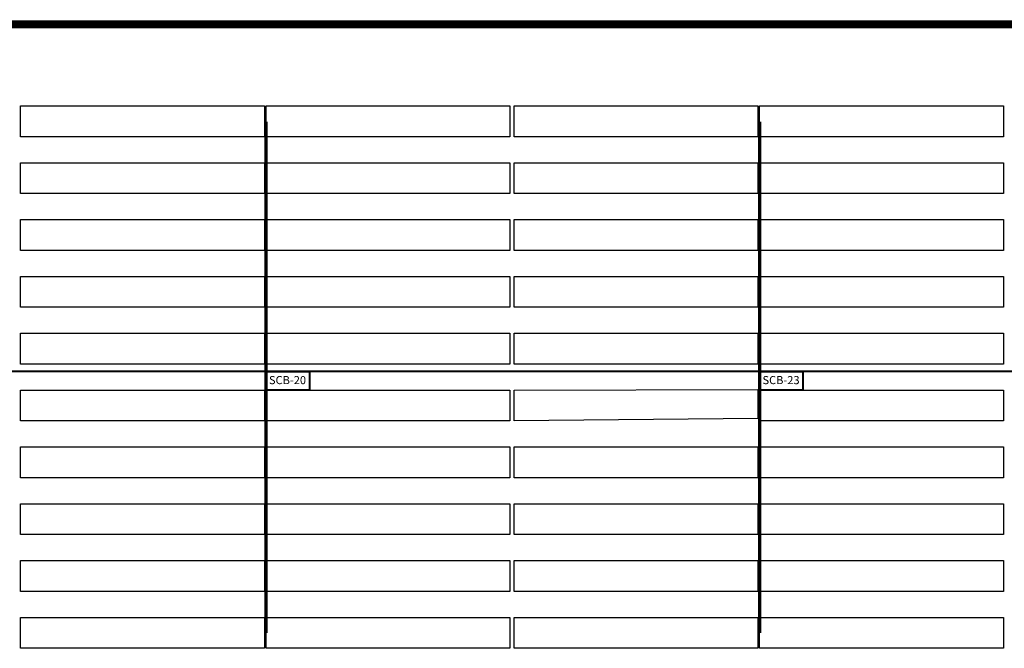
# Model space of a CAD drawing. Header units: inches. Extents: x 727810 to 1461440, y 2714588 to 5435005.
# Tile 79 of 233: x 729052 to 729173, y 2715719 to 2715797. Entities that reach past the tile are written whole.
import ezdxf

# ---------------------------------------------------------------- set-up
doc = ezdxf.new("R2010")
doc.units = ezdxf.units.IN
doc.header["$MEASUREMENT"] = 0
for name, color, linetype in [('DETAILS', 7, 'Continuous'), ('POLYLINE', 3, 'Continuous'), ('Saatvik', 5, 'Continuous'), ('SCB', 7, 'Continuous'), ('tranch', 7, 'Continuous')]:
    doc.layers.add(name, color=color, linetype=linetype)
doc.styles.get("Standard").update_dxf_attribs({"font": 'arial.ttf'})

# ---------------------------------------------------------------- blocks, each defined once
blk = doc.blocks.new('245')
at = {"layer": 'SCB', "lineweight": 40}
for points in [[(727940.22, 2716280.28), (727945.56, 2716280.28), (727945.56, 2716277.98)], [(727945.56, 2716277.98), (727940.22, 2716277.98), (727940.22, 2716280.28)]]:
    blk.add_lwpolyline(points, dxfattribs=at)

msp = doc.modelspace()

# ---------------------------------------------------------------- linework, layer by layer
at = {"layer": 'DETAILS', "color": 6, "lineweight": 40}
msp.add_line((729327.20015, 2715753.52281), (729021.4461, 2715753.52281), dxfattribs=at)
msp.add_line((729327.20015, 2715753.52281), (729021.4461, 2715753.52281), dxfattribs=at)
at = {"layer": 'POLYLINE', "color": 0, "lineweight": 40, "const_width": 1}
for points in [[(729172.28328, 2715796.27486), (728676.74614, 2715796.29279)], [(729172.28328, 2715796.27486), (728676.74614, 2715796.29279)], [(729294.40651, 2715796.33818), (729172.28328, 2715796.27486)]]:
    msp.add_lwpolyline(points, dxfattribs=at)
at = {"layer": 'Saatvik', "color": 5}
for points in [[(729051.77018, 2715786.2212), (729081.81018, 2715786.2212), (729081.81018, 2715782.4212), (729051.77018, 2715782.4212), (729051.77018, 2715786.2212)], [(729082.01018, 2715786.2212), (729112.05018, 2715786.2212), (729112.05018, 2715782.4212), (729082.01018, 2715782.4212), (729082.01018, 2715786.2212)], [(729112.55018, 2715786.2212), (729142.59018, 2715786.2212), (729142.59018, 2715782.4212), (729112.55018, 2715782.4212), (729112.55018, 2715786.2212)], [(729142.79018, 2715786.2212), (729172.83018, 2715786.2212), (729172.83018, 2715782.4212), (729142.79018, 2715782.4212), (729142.79018, 2715786.2212)], [(729051.77018, 2715779.2212), (729081.81018, 2715779.2212), (729081.81018, 2715775.4212), (729051.77018, 2715775.4212), (729051.77018, 2715779.2212)], [(729082.01018, 2715779.2212), (729112.05018, 2715779.2212), (729112.05018, 2715775.4212), (729082.01018, 2715775.4212), (729082.01018, 2715779.2212)], [(729112.55018, 2715779.2212), (729142.59018, 2715779.2212), (729142.59018, 2715775.4212), (729112.55018, 2715775.4212), (729112.55018, 2715779.2212)], [(729142.79018, 2715779.2212), (729172.83018, 2715779.2212), (729172.83018, 2715775.4212), (729142.79018, 2715775.4212), (729142.79018, 2715779.2212)], [(729051.77018, 2715772.2212), (729081.81018, 2715772.2212), (729081.81018, 2715768.4212), (729051.77018, 2715768.4212), (729051.77018, 2715772.2212)], [(729082.01018, 2715772.2212), (729112.05018, 2715772.2212), (729112.05018, 2715768.4212), (729082.01018, 2715768.4212), (729082.01018, 2715772.2212)], [(729112.55018, 2715772.2212), (729142.59018, 2715772.2212), (729142.59018, 2715768.4212), (729112.55018, 2715768.4212), (729112.55018, 2715772.2212)], [(729142.79018, 2715772.2212), (729172.83018, 2715772.2212), (729172.83018, 2715768.4212), (729142.79018, 2715768.4212), (729142.79018, 2715772.2212)], [(729051.77018, 2715765.2212), (729081.81018, 2715765.2212), (729081.81018, 2715761.4212), (729051.77018, 2715761.4212), (729051.77018, 2715765.2212)], [(729082.01018, 2715765.2212), (729112.05018, 2715765.2212), (729112.05018, 2715761.4212), (729082.01018, 2715761.4212), (729082.01018, 2715765.2212)], [(729112.55018, 2715765.2212), (729142.59018, 2715765.2212), (729142.59018, 2715761.4212), (729112.55018, 2715761.4212), (729112.55018, 2715765.2212)], [(729142.79018, 2715765.2212), (729172.83018, 2715765.2212), (729172.83018, 2715761.4212), (729142.79018, 2715761.4212), (729142.79018, 2715765.2212)], [(729051.77018, 2715758.2212), (729081.81018, 2715758.2212), (729081.81018, 2715754.4212), (729051.77018, 2715754.4212), (729051.77018, 2715758.2212)], [(729082.01018, 2715758.2212), (729112.05018, 2715758.2212), (729112.05018, 2715754.4212), (729082.01018, 2715754.4212), (729082.01018, 2715758.2212)], [(729112.55018, 2715758.2212), (729142.59018, 2715758.2212), (729142.59018, 2715754.4212), (729112.55018, 2715754.4212), (729112.55018, 2715758.2212)], [(729142.79018, 2715758.2212), (729172.83018, 2715758.2212), (729172.83018, 2715754.4212), (729142.79018, 2715754.4212), (729142.79018, 2715758.2212)], [(729051.77018, 2715751.2212), (729081.81018, 2715751.2212), (729081.81018, 2715747.4212), (729051.77018, 2715747.4212), (729051.77018, 2715751.2212)], [(729082.01018, 2715751.2212), (729112.05018, 2715751.2212), (729112.05018, 2715747.4212), (729082.01018, 2715747.4212), (729082.01018, 2715751.2212)], [(729112.55018, 2715751.2212), (729142.59018, 2715751.2812), (729142.59018, 2715747.7212), (729112.55018, 2715747.4212), (729112.55018, 2715751.2212)], [(729142.79018, 2715751.2212), (729172.83018, 2715751.2212), (729172.83018, 2715747.4212), (729142.79018, 2715747.4212), (729142.79018, 2715751.2212)], [(729051.77018, 2715744.2212), (729081.81018, 2715744.2212), (729081.81018, 2715740.4212), (729051.77018, 2715740.4212), (729051.77018, 2715744.2212)], [(729082.01018, 2715744.2212), (729112.05018, 2715744.2212), (729112.05018, 2715740.4212), (729082.01018, 2715740.4212), (729082.01018, 2715744.2212)], [(729112.55018, 2715744.2212), (729142.59018, 2715744.2212), (729142.59018, 2715740.4212), (729112.55018, 2715740.4212), (729112.55018, 2715744.2212)], [(729142.79018, 2715744.2212), (729172.83018, 2715744.2212), (729172.83018, 2715740.4212), (729142.79018, 2715740.4212), (729142.79018, 2715744.2212)], [(729051.77018, 2715737.2212), (729081.81018, 2715737.2212), (729081.81018, 2715733.4212), (729051.77018, 2715733.4212), (729051.77018, 2715737.2212)], [(729082.01018, 2715737.2212), (729112.05018, 2715737.2212), (729112.05018, 2715733.4212), (729082.01018, 2715733.4212), (729082.01018, 2715737.2212)], [(729112.55018, 2715737.2212), (729142.59018, 2715737.2212), (729142.59018, 2715733.4212), (729112.55018, 2715733.4212), (729112.55018, 2715737.2212)], [(729142.79018, 2715737.2212), (729172.83018, 2715737.2212), (729172.83018, 2715733.4212), (729142.79018, 2715733.4212), (729142.79018, 2715737.2212)], [(729051.77018, 2715730.2212), (729081.81018, 2715730.2212), (729081.81018, 2715726.4212), (729051.77018, 2715726.4212), (729051.77018, 2715730.2212)], [(729082.01018, 2715730.2212), (729112.05018, 2715730.2212), (729112.05018, 2715726.4212), (729082.01018, 2715726.4212), (729082.01018, 2715730.2212)], [(729112.55018, 2715730.2212), (729142.59018, 2715730.2212), (729142.59018, 2715726.4212), (729112.55018, 2715726.4212), (729112.55018, 2715730.2212)], [(729142.79018, 2715730.2212), (729172.83018, 2715730.2212), (729172.83018, 2715726.4212), (729142.79018, 2715726.4212), (729142.79018, 2715730.2212)], [(729051.77018, 2715723.2212), (729081.81018, 2715723.2212), (729081.81018, 2715719.4212), (729051.77018, 2715719.4212), (729051.77018, 2715723.2212)], [(729082.01018, 2715723.2212), (729112.05018, 2715723.2212), (729112.05018, 2715719.4212), (729082.01018, 2715719.4212), (729082.01018, 2715723.2212)], [(729112.55018, 2715723.2212), (729142.59018, 2715723.2212), (729142.59018, 2715719.4212), (729112.55018, 2715719.4212), (729112.55018, 2715723.2212)], [(729142.79018, 2715723.2212), (729172.83018, 2715723.2212), (729172.83018, 2715719.4212), (729142.79018, 2715719.4212), (729142.79018, 2715723.2212)]]:
    msp.add_lwpolyline(points, dxfattribs=at)
at = {"layer": 'tranch', "const_width": 0.4}
for points in [[(729082.01018, 2715752.37201), (729082.01018, 2715784.2912)], [(729142.79018, 2715752.37201), (729142.79018, 2715784.2912)], [(729082.01018, 2715752.37201), (729082.01018, 2715721.2912)], [(729142.79018, 2715752.37201), (729142.79018, 2715721.2912)]]:
    msp.add_lwpolyline(points, dxfattribs=at)

# ---------------------------------------------------------------- block references
at = {"layer": 'SCB', "color": 1, "lineweight": 40}
for p in [(1141.79101, -526.75445), (1141.79101, -526.75445), (1202.57101, -526.75445), (1202.57101, -526.75445)]:
    msp.add_blockref('245', p, dxfattribs=at)

# ---------------------------------------------------------------- texts
at = {"layer": 'SCB', "color": 7, "lineweight": 40, "char_height": 1, "attachment_point": 1}
for s, insert in [('SCB-20', (729082.3685, 2715752.95231)), ('SCB-20', (729082.3685, 2715752.95231)), ('SCB-23', (729143.1485, 2715752.95231)), ('SCB-23', (729143.1485, 2715752.95231))]:
    msp.add_mtext_dynamic_manual_height_columns(s, width=10.9628712, gutter_width=20.36957, heights=[0], dxfattribs=dict(at, insert=insert))

doc.saveas('drawing.dxf')
